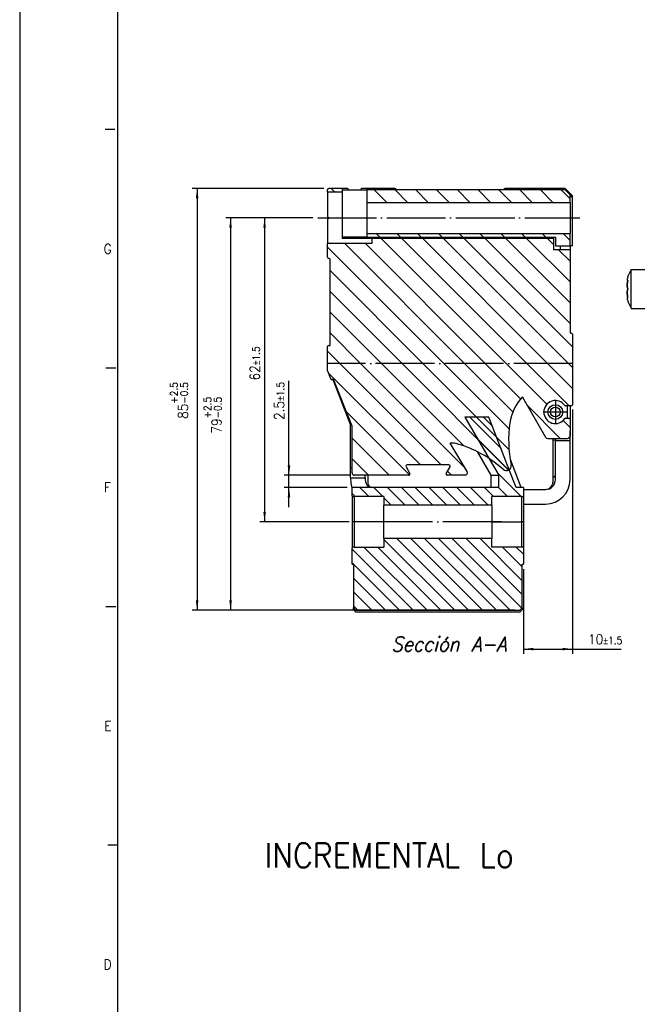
# Model space of a CAD drawing. Header units: inches. Extents: x -381 to 20845, y -418 to 176.
# Tile 2 of 38: x -381 to -255, y -252 to -51. Entities that reach past the tile are written whole.
import ezdxf

# ---------------------------------------------------------------- set-up
doc = ezdxf.new("R2010")
doc.units = ezdxf.units.IN
doc.linetypes.add('DOT_CENTER', pattern=[14, 12, -1, 0, -1])
doc.layers.add('1', color=7, linetype='Continuous')
doc.styles.add('CONVERTER_11', font='txt.shx', dxfattribs={"width": 0.9, "oblique": 15})
doc.styles.add('CONVERTER_12', font='txt.shx', dxfattribs={"width": 0.9})
doc.dimstyles.new('ME10_DIM_10', dxfattribs={"dimtxt": 2, "dimasz": 2, "dimexe": 1, "dimexo": 1, "dimgap": 1, "dimtad": 1, "dimdsep": 46, "dimtxsty": 'CONVERTER_12', "dimsah": 1, "dimcen": 0.09, "dimclrd": 2, "dimclre": 2, "dimclrt": 2, "dimadec": 0, "dimazin": 0, "dimtol": 1, "dimtp": 2.5, "dimtm": 0.5, "dimtfac": 0.75, "dimtdec": 1, "dimtix": 1, "dimtmove": 0, "dimatfit": 3, "dimfxl": 1, "dimtolj": 1, "dimtzin": 0, "dimarcsym": 0})
doc.dimstyles.new('ME10_DIM_11', dxfattribs={"dimtxt": 2, "dimasz": 2, "dimexe": 1, "dimexo": 1, "dimgap": 1, "dimtad": 1, "dimdsep": 46, "dimtxsty": 'CONVERTER_12', "dimsah": 1, "dimcen": 0.09, "dimclrd": 2, "dimclre": 2, "dimclrt": 2, "dimadec": 0, "dimazin": 0, "dimtol": 1, "dimtp": 2.5, "dimtm": 0.5, "dimtfac": 0.75, "dimtdec": 1, "dimtix": 1, "dimtmove": 0, "dimatfit": 3, "dimfxl": 1, "dimtolj": 1, "dimtzin": 0, "dimarcsym": 0})
doc.dimstyles.new('ME10_DIM_12', dxfattribs={"dimtxt": 2, "dimasz": 2, "dimexe": 1, "dimexo": 1, "dimgap": 1, "dimtad": 1, "dimdsep": 46, "dimtxsty": 'CONVERTER_12', "dimsah": 1, "dimcen": 0.09, "dimclrd": 2, "dimclre": 2, "dimclrt": 2, "dimadec": 0, "dimazin": 0, "dimtol": 1, "dimtp": 1.5, "dimtm": 1.5, "dimtfac": 0.75, "dimtdec": 1, "dimtix": 1, "dimtmove": 0, "dimatfit": 3, "dimfxl": 1, "dimtolj": 1, "dimtzin": 0, "dimarcsym": 0})
doc.dimstyles.new('ME10_DIM_13', dxfattribs={"dimtxt": 2, "dimasz": 2, "dimexe": 1, "dimexo": 1, "dimgap": 1, "dimtad": 1, "dimdsep": 46, "dimtxsty": 'CONVERTER_12', "dimsah": 1, "dimcen": 0.09, "dimclrd": 2, "dimclre": 2, "dimclrt": 2, "dimadec": 0, "dimazin": 0, "dimtol": 1, "dimtp": 1.5, "dimtm": 1.5, "dimtfac": 0.75, "dimtdec": 1, "dimtix": 1, "dimtmove": 0, "dimatfit": 3, "dimfxl": 1, "dimtolj": 1, "dimtzin": 0, "dimarcsym": 0})
doc.dimstyles.new('ME10_DIM_14', dxfattribs={"dimtxt": 2, "dimasz": 2, "dimexe": 1, "dimexo": 1, "dimgap": 1, "dimtad": 1, "dimdsep": 46, "dimtxsty": 'CONVERTER_12', "dimsah": 1, "dimcen": 0.09, "dimclrd": 2, "dimclre": 2, "dimclrt": 2, "dimadec": 0, "dimazin": 0, "dimtol": 1, "dimtp": 1.5, "dimtm": 1.5, "dimtfac": 0.75, "dimtdec": 1, "dimtix": 1, "dimtmove": 0, "dimatfit": 3, "dimfxl": 1, "dimtolj": 1, "dimtzin": 0, "dimarcsym": 0})
pattern_1 = [(-45, (0, 0), (1.414213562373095, 1.414213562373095), [])]
pattern_2 = [(-45, (0, 0), (2.121320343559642, 2.121320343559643), [])]

# ---------------------------------------------------------------- blocks, each defined once
blk = doc.blocks.new('CABEZA__1', base_point=(-313.2514708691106, -171.973849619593))
at = {"linetype": 'Continuous'}
h = blk.add_hatch(dxfattribs=at)
h.set_pattern_fill('_USER', color=254, scale=2, angle=-45, pattern_type=0)
h.set_pattern_definition(pattern_1)
edge = h.paths.add_edge_path()
edge.add_line((-306.7514708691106, -148.3738496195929), (-312.8514708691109, -148.3738496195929))
edge.add_arc((-312.8514708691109, -147.773849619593), 0.5999999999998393, 228.189685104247, 270, ccw=False)
edge.add_line((-313.2514708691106, -148.221063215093), (-313.2514708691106, -146.5261436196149))
edge.add_line((-313.2514708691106, -146.5261436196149), (-283.2791688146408, -146.5261436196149))
edge.add_line((-283.2791688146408, -146.5261436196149), (-283.2791688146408, -144.0161436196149))
edge.add_line((-283.2791688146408, -144.0161436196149), (-285.2475954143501, -140.6797733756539))
edge.add_line((-285.2475954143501, -140.6797733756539), (-286.7634611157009, -138.110467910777))
edge.add_line((-286.7634611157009, -138.110467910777), (-290.24613722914, -132.2038496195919))
edge.add_line((-290.24613722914, -132.2038496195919), (-285.3160055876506, -132.2038496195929))
edge.add_line((-285.3160055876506, -132.2038496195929), (-282.5430173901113, -139.364923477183))
edge.add_line((-282.5430173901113, -139.364923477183), (-281.176970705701, -142.893075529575))
edge.add_line((-281.176970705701, -142.893075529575), (-281.1566648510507, -142.945520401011))
edge.add_line((-281.1566648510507, -142.945520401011), (-279.7703920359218, -146.5261436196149))
edge.add_line((-279.7703920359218, -146.5261436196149), (-278.2514708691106, -146.5261436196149))
edge.add_line((-278.2514708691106, -146.5261436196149), (-278.2514708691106, -148.221063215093))
edge.add_arc((-278.6514708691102, -147.773849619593), 0.599999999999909, 270, 311.8103148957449, ccw=False)
edge.add_line((-278.6514708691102, -148.3738496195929), (-284.7514708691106, -148.3738496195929))
edge.add_line((-284.7514708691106, -148.3738496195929), (-284.7514708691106, -150.1238496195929))
edge.add_line((-284.7514708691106, -150.1238496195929), (-306.7514708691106, -150.1238496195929))
edge.add_line((-306.7514708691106, -150.1238496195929), (-306.7514708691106, -148.3738496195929))
h = blk.add_hatch(dxfattribs=at)
h.set_pattern_fill('_USER', color=254, scale=2, angle=-45, pattern_type=0)
h.set_pattern_definition(pattern_1)
edge = h.paths.add_edge_path()
edge.add_line((-278.5014708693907, -171.0738496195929), (-278.5014708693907, -162.1738496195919))
edge.add_line((-278.5014708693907, -162.1738496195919), (-278.2514708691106, -162.1738496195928))
edge.add_line((-278.2514708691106, -162.1738496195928), (-278.2514708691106, -158.826636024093))
edge.add_arc((-278.6514708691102, -159.273849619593), 0.5999999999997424, 48.18968510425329, 90)
edge.add_line((-278.6514708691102, -158.6738496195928), (-284.7514708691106, -158.6738496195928))
edge.add_line((-284.7514708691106, -158.6738496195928), (-284.7514708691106, -156.9238496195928))
edge.add_line((-284.7514708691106, -156.9238496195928), (-306.7514708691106, -156.9238496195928))
edge.add_line((-306.7514708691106, -156.9238496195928), (-306.7514708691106, -158.6738496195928))
edge.add_line((-306.7514708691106, -158.6738496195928), (-312.8514708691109, -158.6738496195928))
edge.add_arc((-312.8514708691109, -159.273849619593), 0.6000000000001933, 90, 131.8103148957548)
edge.add_line((-313.2514708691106, -158.826636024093), (-313.2514708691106, -162.1738496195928))
edge.add_line((-313.2514708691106, -162.1738496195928), (-313.0014708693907, -162.1738496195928))
edge.add_line((-313.0014708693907, -162.1738496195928), (-313.0014708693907, -171.0738496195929))
edge.add_line((-313.0014708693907, -171.0738496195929), (-312.5014708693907, -171.5738496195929))
edge.add_line((-312.5014708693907, -171.5738496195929), (-279.0014708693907, -171.5738496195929))
edge.add_line((-279.0014708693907, -171.5738496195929), (-278.5014708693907, -171.0738496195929))
at = {"color": 7, "linetype": 'Continuous'}
for p, q in [((-285.3160055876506, -132.2038496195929), (-290.24613722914, -132.2038496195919)), ((-290.24613722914, -132.2038496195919), (-286.7634611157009, -138.110467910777)), ((-282.5430173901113, -139.364923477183), (-285.3160055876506, -132.2038496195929)), ((-286.7634611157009, -138.110467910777), (-285.2475954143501, -140.6797733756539)), ((-284.8544340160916, -144.0161380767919), (-287.5955372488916, -139.313679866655)), ((-281.176970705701, -142.893075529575), (-282.5430173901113, -139.364923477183)), ((-285.2475954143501, -140.6797733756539), (-283.2791688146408, -144.0161436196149)), ((-278.7505826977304, -146.5261478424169), (-280.9384629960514, -140.8453383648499)), ((-284.8544340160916, -146.5261478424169), (-284.8544340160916, -144.0161380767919)), ((-284.8544340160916, -144.0161380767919), (-283.2791688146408, -144.0161436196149)), ((-283.2791688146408, -146.5261436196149), (-283.2791688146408, -144.0161436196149)), ((-281.1566648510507, -142.945520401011), (-281.176970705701, -142.893075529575)), ((-279.7703920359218, -146.5261436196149), (-281.1566648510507, -142.945520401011)), ((-313.2514708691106, -148.221063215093), (-313.2514708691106, -146.5261436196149)), ((-283.2791688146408, -146.5261436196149), (-313.2514708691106, -146.5261436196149)), ((-278.2514708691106, -146.5261436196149), (-279.7703920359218, -146.5261436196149)), ((-278.2514708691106, -146.5261436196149), (-278.2514708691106, -148.221063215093)), ((-313.2514708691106, -148.221063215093), (-313.2514708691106, -153.523849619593)), ((-306.7514708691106, -148.3738496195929), (-312.8514708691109, -148.3738496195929)), ((-312.8514708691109, -148.3738496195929), (-312.8514708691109, -153.523849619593)), ((-306.7514708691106, -148.3738496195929), (-306.7514708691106, -150.1238496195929)), ((-278.6514708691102, -148.3738496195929), (-284.7514708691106, -148.3738496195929)), ((-284.7514708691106, -150.1238496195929), (-284.7514708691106, -148.3738496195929)), ((-278.6514708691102, -148.3738496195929), (-278.6514708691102, -153.523849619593)), ((-278.2514708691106, -148.221063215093), (-278.2514708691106, -153.523849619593)), ((-306.7514708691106, -152.1738496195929), (-306.7514708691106, -150.1238496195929)), ((-284.7514708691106, -150.1238496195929), (-306.7514708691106, -150.1238496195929)), ((-284.7514708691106, -150.1238496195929), (-284.7514708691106, -156.9238496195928)), ((-306.7514708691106, -156.9238496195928), (-306.7514708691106, -152.1738496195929)), ((-312.8514708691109, -153.523849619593), (-313.2514708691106, -153.523849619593)), ((-313.2514708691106, -153.523849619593), (-313.2514708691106, -158.826636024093)), ((-306.7514708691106, -153.523849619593), (-312.8514708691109, -153.523849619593)), ((-312.8514708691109, -153.523849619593), (-312.8514708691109, -158.6738496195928)), ((-284.7514708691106, -153.523849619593), (-278.6514708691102, -153.523849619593)), ((-278.6514708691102, -153.523849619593), (-278.6514708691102, -158.6738496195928)), ((-278.2514708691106, -153.523849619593), (-278.6514708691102, -153.523849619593)), ((-278.2514708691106, -153.523849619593), (-278.2514708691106, -158.826636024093)), ((-312.8514708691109, -158.6738496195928), (-306.7514708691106, -158.6738496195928)), ((-306.7514708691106, -156.9238496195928), (-306.7514708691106, -158.6738496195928)), ((-284.7514708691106, -156.9238496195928), (-306.7514708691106, -156.9238496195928)), ((-284.7514708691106, -158.6738496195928), (-284.7514708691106, -156.9238496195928)), ((-278.6514708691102, -158.6738496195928), (-284.7514708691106, -158.6738496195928)), ((-313.2514708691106, -162.1738496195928), (-313.2514708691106, -158.826636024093)), ((-278.2514708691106, -158.826636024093), (-278.2514708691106, -162.1738496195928)), ((-313.2514708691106, -162.1738496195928), (-313.0014708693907, -162.1738496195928)), ((-313.0014708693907, -162.1738496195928), (-313.0014708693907, -171.0738496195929)), ((-278.5014708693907, -162.1738496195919), (-278.2514708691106, -162.1738496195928)), ((-278.5014708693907, -171.0738496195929), (-278.5014708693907, -162.1738496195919)), ((-313.0014708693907, -171.473849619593), (-313.0014708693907, -171.0738496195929)), ((-312.5014708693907, -171.5738496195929), (-313.0014708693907, -171.0738496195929)), ((-312.5014708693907, -171.973849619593), (-313.0014708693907, -171.473849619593)), ((-312.5014708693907, -171.5738496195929), (-279.0014708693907, -171.5738496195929)), ((-279.0014708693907, -171.973849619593), (-312.5014708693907, -171.973849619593)), ((-278.5014708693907, -171.0738496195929), (-279.0014708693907, -171.5738496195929)), ((-279.0014708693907, -171.973849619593), (-278.5014708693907, -171.473849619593)), ((-278.5014708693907, -171.0738496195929), (-278.5014708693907, -171.473849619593))]:
    blk.add_line(p, q, dxfattribs=at)
for centre, radius, start, end in [((-312.8514708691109, -147.773849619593), 0.5999999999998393, 228.189685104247, 270), ((-278.6514708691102, -147.773849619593), 0.599999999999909, 270, 311.8103148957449), ((-312.8514708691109, -159.273849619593), 0.6000000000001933, 90, 131.8103148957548), ((-278.6514708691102, -159.273849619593), 0.5999999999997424, 48.18968510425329, 90)]:
    blk.add_arc(centre, radius, start, end, dxfattribs=at)
at = {"layer": '1', "color": 2, "linetype": 'DOT_CENTER'}
blk.add_line((-282.751470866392, -153.5238496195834), (-308.7514708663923, -153.5238496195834), dxfattribs=at)
blk = doc.blocks.new('Modulo_izq__L-KT___2', base_point=(-318.2514708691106, -149.927745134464))
at = {"linetype": 'Continuous'}
h = blk.add_hatch(dxfattribs=at)
h.set_pattern_fill('_USER', color=254, scale=3, angle=-45, pattern_type=0)
h.set_pattern_definition(pattern_2)
edge = h.paths.add_edge_path()
edge.add_line((-318.2514699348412, -85.7761441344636), (-318.2514699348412, -86.2761441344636))
edge.add_line((-318.2514699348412, -86.2761441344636), (-315.2514699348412, -86.2761441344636))
edge.add_line((-315.2514699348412, -86.2761441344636), (-315.2514699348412, -85.5261441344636))
edge.add_line((-315.2514699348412, -85.5261441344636), (-318.0014699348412, -85.5261441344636))
edge.add_arc((-318.0014699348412, -85.7761441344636), 0.25, 90, 180)
h = blk.add_hatch(dxfattribs=at)
h.set_pattern_fill('_USER', color=254, scale=3, angle=-45, pattern_type=0)
h.set_pattern_definition(pattern_2)
h.paths.add_polyline_path([(-268.7514699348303, -86.82614413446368), (-269.7514699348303, -85.82614413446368), (-310.2514699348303, -85.82614413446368), (-310.2514699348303, -88.37614413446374), (-268.7514699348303, -88.37614413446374)])
h = blk.add_hatch(dxfattribs=at)
h.set_pattern_fill('_USER', color=254, scale=3, angle=-45, pattern_type=0)
h.set_pattern_definition(pattern_2)
edge = h.paths.add_edge_path()
edge.add_arc((-318.0014708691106, -117.7761436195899), 0.25, 90, 180, ccw=False)
edge.add_line((-318.0014708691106, -117.5261436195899), (-317.7514708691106, -117.5261436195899))
edge.add_line((-317.7514708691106, -117.5261436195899), (-317.7514708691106, -100.0261436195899))
edge.add_arc((-318.0014708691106, -100.0261436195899), 0.25, 0, 90)
edge.add_arc((-318.0014708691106, -99.5261436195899), 0.25, 180, 270, ccw=False)
edge.add_line((-318.2514708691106, -99.5261436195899), (-318.2514699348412, -96.7761441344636))
edge.add_line((-318.2514699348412, -96.7761441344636), (-309.2514699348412, -96.7761441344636))
edge.add_line((-309.2514699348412, -96.7761441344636), (-309.2514699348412, -95.72614413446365))
edge.add_line((-309.2514699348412, -95.72614413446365), (-272.1514699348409, -95.72614413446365))
edge.add_line((-272.1514699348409, -95.72614413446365), (-272.1514699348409, -98.02614413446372))
edge.add_line((-272.1514699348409, -98.02614413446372), (-268.7550348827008, -98.02614361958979))
edge.add_line((-268.7550348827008, -98.02614361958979), (-268.7550348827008, -114.7761441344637))
edge.add_arc((-268.5032586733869, -114.7743680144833), 0.2517824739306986, 180.4041783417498, 270.4070499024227)
edge.add_arc((-268.5014699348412, -115.2761441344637), 0.25, 0, 90, ccw=False)
edge.add_line((-268.2514699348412, -115.2761441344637), (-268.2514699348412, -121.2394946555))
edge.add_line((-268.2514699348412, -121.2394946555), (-318.2514708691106, -121.2394946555))
edge.add_line((-318.2514708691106, -121.2394946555), (-318.2514708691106, -117.7761436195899))
h = blk.add_hatch(dxfattribs=at)
h.set_pattern_fill('_USER', color=254, scale=3, angle=-45, pattern_type=0)
h.set_pattern_definition(pattern_2)
h.paths.add_polyline_path([(-268.7514699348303, -97.22614413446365), (-271.7514699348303, -97.22614413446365), (-271.7514699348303, -95.4261441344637), (-310.2514699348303, -95.4261441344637), (-310.2514699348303, -94.6761441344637), (-268.7514699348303, -94.6761441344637)])
h = blk.add_hatch(dxfattribs=at)
h.set_pattern_fill('_USER', color=254, scale=3, angle=-45, pattern_type=0)
h.set_pattern_definition(pattern_2)
edge = h.paths.add_edge_path()
edge.add_arc((-273.3205170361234, -136.0261442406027), 0.4999994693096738, 209.8943864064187, 269.9999789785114)
edge.add_line((-273.3205172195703, -136.5261437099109), (-269.2514699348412, -136.526144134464))
edge.add_arc((-269.253249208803, -136.0279297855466), 0.4982175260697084, 270.2046196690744, 360.205353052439)
edge.add_line((-268.7550348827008, -136.026144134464), (-268.7514699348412, -132.6299458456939))
edge.add_arc((-269.0014699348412, -132.6299458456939), 0.25, 0, 90)
edge.add_line((-269.0014699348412, -132.3799458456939), (-269.6574171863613, -132.3799458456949))
edge.add_arc((-269.6574171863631, -132.5799458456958), 0.2000000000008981, 89.9999999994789, 145.3454309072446)
edge.add_arc((-271.755034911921, -131.1299458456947), 2.350000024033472, 34.65456868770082, 325.3454313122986, ccw=False)
edge.add_arc((-269.6574171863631, -129.6799458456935), 0.2000000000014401, 214.6545690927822, 270.0000000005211)
edge.add_line((-269.6574171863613, -129.8799458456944), (-268.5014699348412, -129.8799458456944))
edge.add_arc((-268.5014699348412, -129.6299458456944), 0.25, 270, 360)
edge.add_line((-268.2514699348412, -129.6299458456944), (-268.2514699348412, -121.2394946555))
edge.add_line((-268.2514699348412, -121.2394946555), (-318.2514708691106, -121.2394946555))
edge.add_line((-318.2514708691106, -121.2394946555), (-318.2514708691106, -122.7296281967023))
edge.add_arc((-318.0014708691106, -122.7296281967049), 0.25, 179.999999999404, 201.306719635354)
edge.add_line((-318.2343830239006, -122.8204683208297), (-317.6303858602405, -124.3691042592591))
edge.add_arc((-317.3974807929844, -124.2782668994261), 0.2499923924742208, 201.3067196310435, 291.6884654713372)
edge.add_arc((-317.212701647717, -124.742868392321), 0.25000548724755, 21.604868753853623, 111.6884847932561, ccw=False)
edge.add_line((-316.9802602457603, -124.6508154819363), (-313.2690346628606, -134.0219839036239))
edge.add_arc((-313.5014708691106, -134.11403466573), 0.2499998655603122, 5.459132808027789e-07, 21.60484943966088, ccw=False)
edge.add_line((-313.2514710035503, -134.114034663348), (-313.2514709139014, -143.5261436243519))
edge.add_arc((-312.751470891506, -143.5261435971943), 0.5000000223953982, 180.0000031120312, 270.0000025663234)
edge.add_line((-312.7514708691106, -144.0261436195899), (-301.6844835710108, -144.0261436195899))
edge.add_arc((-301.684483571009, -143.7761436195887), 0.2500000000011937, 269.9999999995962, 389.9999999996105)
edge.add_line((-301.4679772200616, -143.6511436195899), (-302.2474000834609, -142.3011436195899))
edge.add_arc((-302.030893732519, -142.1761436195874), 0.2499999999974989, 90.00000000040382, 210.0000000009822, ccw=False)
edge.add_line((-302.0308937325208, -141.9261436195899), (-293.4720480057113, -141.9261436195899))
edge.add_arc((-293.4720480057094, -142.1761436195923), 0.2500000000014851, -29.999999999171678, 90.00000000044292, ccw=False)
edge.add_line((-293.2555416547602, -142.3011436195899), (-294.0349645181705, -143.6511436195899))
edge.add_arc((-293.8184581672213, -143.7761436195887), 0.2500000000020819, 150.0000000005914, 270)
edge.add_line((-293.8184581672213, -144.0261436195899), (-290.18974021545, -144.0261436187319))
edge.add_arc((-290.1897402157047, -143.5261436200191), 0.4999999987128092, 270.0000000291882, 391.016112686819)
edge.add_line((-289.761229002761, -143.2685040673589), (-293.2423778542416, -137.4785882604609))
edge.add_arc((-292.8186940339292, -140.4485195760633), 2.999999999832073, 74.41378556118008, 98.1189080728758, ccw=False)
edge.add_arc((-298.4611435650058, -160.6762916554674), 24.00000000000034, 63.162494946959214, 74.41378554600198, ccw=False)
edge.add_arc((-298.4611435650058, -160.6762916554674), 24.00000000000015, 48.068293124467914, 63.1624949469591, ccw=False)
edge.add_arc((-281.7550348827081, -142.0777451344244), 1.000000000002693, 228.0682931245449, 371.9317068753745)
edge.add_arc((-257.2951667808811, -136.9091038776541), 23.99999999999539, 171.5012243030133, 191.9317068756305, ccw=False)
edge.add_arc((-271.1414330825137, -134.8400679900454), 9.99999999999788, 137.1190173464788, 171.5012243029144, ccw=False)
edge.add_arc((-278.2211746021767, -128.0033155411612), 0.2499997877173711, 187.3483929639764, 209.894407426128)
edge.add_line((-278.4379107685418, -128.1279162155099), (-273.7539893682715, -136.2753453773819))
at = {"color": 7, "linetype": 'Continuous'}
for p, q in [((-318.2514699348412, -86.2761441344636), (-318.2514699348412, -85.7761441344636)), ((-315.2514699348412, -86.2761441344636), (-318.2514699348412, -86.2761441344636)), ((-318.2514699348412, -86.2761441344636), (-318.2514699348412, -91.22614413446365)), ((-315.2514699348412, -85.5261441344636), (-318.0014699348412, -85.5261441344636)), ((-315.2514699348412, -85.5261441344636), (-315.2514699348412, -86.2761441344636)), ((-314.2514699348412, -85.5261441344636), (-315.2514699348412, -85.5261441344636)), ((-315.2514699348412, -85.82614413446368), (-310.2514699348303, -85.82614413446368)), ((-315.2514699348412, -86.2761441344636), (-315.2514699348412, -95.72614413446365)), ((-314.2086925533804, -85.52983093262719), (-314.2514699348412, -85.5261441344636)), ((-314.1735706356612, -85.53858947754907), (-314.2086925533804, -85.52983093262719)), ((-314.1277217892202, -85.55891799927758), (-314.1735706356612, -85.53858947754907)), ((-314.0968608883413, -85.57968521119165), (-314.1277217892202, -85.55891799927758)), ((-314.0381717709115, -85.64574050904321), (-314.0968608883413, -85.57968521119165)), ((-314.0167865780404, -85.68998718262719), (-314.0381717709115, -85.64574050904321)), ((-314.011617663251, -85.70564270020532), (-314.0167865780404, -85.68998718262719)), ((-314.0040950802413, -85.73999786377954), (-314.011617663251, -85.70564270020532)), ((-314.0014699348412, -85.7761441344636), (-314.0040950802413, -85.73999786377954)), ((-314.0014699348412, -85.82614328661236), (-314.0014699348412, -85.7761441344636)), ((-311.4904041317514, -85.70259094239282), (-311.5014699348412, -85.77614413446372)), ((-311.5014699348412, -85.82614328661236), (-311.5014699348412, -85.77614413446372)), ((-311.4824352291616, -85.68045806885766), (-311.4904041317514, -85.70259094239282)), ((-311.4584636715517, -85.63594818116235), (-311.4824352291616, -85.68045806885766)), ((-311.38907814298, -85.56742477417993), (-311.4584636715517, -85.63594818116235)), ((-311.3470325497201, -85.54512786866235), (-311.38907814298, -85.56742477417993)), ((-311.323122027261, -85.5366325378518), (-311.3470325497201, -85.54512786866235)), ((-311.2514699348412, -85.52614413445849), (-311.323122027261, -85.5366325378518)), ((-310.2514699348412, -85.52614413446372), (-311.2514699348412, -85.52614413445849)), ((-310.2514699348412, -85.52614413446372), (-310.2514699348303, -85.82614413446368)), ((-304.5014699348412, -85.52614413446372), (-310.2514699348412, -85.52614413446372)), ((-310.2514699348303, -85.82614413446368), (-310.2514699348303, -88.37614413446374)), ((-269.7514699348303, -85.82614413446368), (-310.2514699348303, -85.82614413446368)), ((-304.2415242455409, -85.82614231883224), (-304.2514699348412, -85.77614413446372)), ((-282.2514699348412, -85.7761441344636), (-282.2614152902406, -85.8261423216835)), ((-270.2225377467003, -85.52614413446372), (-282.0014699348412, -85.52614413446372)), ((-269.7514699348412, -85.52614413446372), (-270.2225377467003, -85.52614413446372)), ((-270.2225377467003, -85.82614339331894), (-270.2225377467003, -85.52614413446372)), ((-268.2514699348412, -87.02614413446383), (-269.7514699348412, -85.52614413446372)), ((-269.7514699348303, -85.82614413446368), (-268.7514699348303, -86.82614413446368)), ((-310.2514699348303, -88.37614413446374), (-310.2514699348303, -91.52614413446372)), ((-310.2514699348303, -88.37614413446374), (-268.7514699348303, -88.37614413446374)), ((-268.2514699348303, -87.32614413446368), (-268.7514699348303, -86.82614413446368)), ((-268.7514699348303, -88.37614413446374), (-268.7514699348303, -86.82614413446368)), ((-268.7514699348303, -88.37614413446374), (-268.7514699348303, -91.52614413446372)), ((-268.2514699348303, -87.32614413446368), (-268.2514699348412, -87.02614413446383)), ((-268.2514699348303, -97.22614413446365), (-268.2514699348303, -87.32614413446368)), ((-318.2514699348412, -91.22614413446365), (-317.9514706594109, -91.52614340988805)), ((-317.9514706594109, -91.52614340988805), (-318.2514699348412, -91.82614268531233)), ((-318.2514699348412, -91.82614268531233), (-318.2514699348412, -96.7761441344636)), ((-310.2514699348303, -91.52614413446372), (-310.2514699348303, -94.6761441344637)), ((-268.7514699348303, -91.52614413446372), (-268.7514699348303, -94.6761441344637)), ((-310.2514699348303, -95.4261441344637), (-315.2514699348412, -95.4261441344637)), ((-309.2514699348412, -95.72614413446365), (-315.2514699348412, -95.72614413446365)), ((-312.7514699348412, -95.72614413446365), (-312.7514699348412, -95.42614494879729)), ((-310.2514699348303, -94.6761441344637), (-310.2514699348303, -95.4261441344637)), ((-310.2514699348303, -94.6761441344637), (-268.7514699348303, -94.6761441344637)), ((-310.2514699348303, -95.4261441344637), (-271.7514699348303, -95.4261441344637)), ((-309.2514699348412, -95.72614413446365), (-309.2514699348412, -96.7761441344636)), ((-272.1514699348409, -95.72614413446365), (-309.2514699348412, -95.72614413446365)), ((-277.1514699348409, -95.72614413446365), (-277.1514699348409, -95.42614488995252)), ((-272.1514699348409, -95.72614413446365), (-272.1514699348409, -95.42614504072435)), ((-272.1514699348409, -95.72614413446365), (-272.1514699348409, -98.02614413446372)), ((-271.7514699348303, -95.4261441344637), (-271.7514699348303, -97.22614413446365)), ((-268.7514699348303, -97.22614413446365), (-268.7514699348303, -94.6761441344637)), ((-318.2514708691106, -99.5261436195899), (-318.2514699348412, -96.7761441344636)), ((-309.2514699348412, -96.7761441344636), (-318.2514699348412, -96.7761441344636)), ((-268.7550348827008, -98.02614361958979), (-272.1514699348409, -98.02614413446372)), ((-271.7514699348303, -97.22614413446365), (-268.7514699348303, -97.22614413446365)), ((-270.6870038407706, -98.02614413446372), (-270.6870038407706, -97.2261448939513)), ((-268.7514699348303, -97.22614413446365), (-268.7550348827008, -98.02614361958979)), ((-268.7550348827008, -98.02614361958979), (-268.7550348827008, -114.7761441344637)), ((-268.2514699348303, -97.22614413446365), (-268.7514699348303, -97.22614413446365)), ((-317.7514708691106, -117.5261436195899), (-317.7550348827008, -99.98616278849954)), ((-317.7514708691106, -117.5261436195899), (-317.7514708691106, -100.0261436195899)), ((-268.2514699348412, -115.2761441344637), (-268.2514699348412, -121.2394946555)), ((-318.2514708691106, -121.2394946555), (-318.2514708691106, -117.7761436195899)), ((-318.0014708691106, -117.5261436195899), (-317.7514708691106, -117.5261436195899)), ((-318.2514708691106, -122.7296281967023), (-318.2514708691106, -121.2394946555)), ((-268.2514699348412, -121.2394946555), (-268.2514699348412, -129.6299458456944)), ((-317.6303858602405, -124.3691042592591), (-318.2343830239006, -122.8204683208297)), ((-317.1846137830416, -124.4945422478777), (-313.5550348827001, -133.827745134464)), ((-313.2690346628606, -134.0219839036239), (-316.9802602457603, -124.6508154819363)), ((-278.4379107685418, -128.1279162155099), (-273.7539893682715, -136.2753453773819)), ((-268.5014699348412, -129.8799458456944), (-269.6574171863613, -129.8799458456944)), ((-269.2550358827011, -132.3799458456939), (-269.2550358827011, -129.8799458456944)), ((-268.7550348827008, -129.8799479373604), (-268.7550348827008, -132.589950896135)), ((-269.6574171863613, -132.3799458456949), (-269.0014699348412, -132.3799458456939)), ((-313.5550348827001, -142.5277451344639), (-313.5550348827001, -133.827745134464)), ((-313.2514709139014, -143.5261436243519), (-313.2514710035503, -134.114034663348)), ((-268.7514699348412, -132.6299458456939), (-268.7550348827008, -136.026144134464)), ((-273.3205172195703, -136.5261437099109), (-269.2514699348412, -136.526144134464)), ((-272.2550348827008, -136.5261437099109), (-272.2550348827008, -145.4277448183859)), ((-271.7550348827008, -136.5261437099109), (-271.7550348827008, -137.0277451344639)), ((-268.75398693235, -135.0277451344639), (-268.7250348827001, -135.0277451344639)), ((-268.7250348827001, -137.0077451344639), (-268.7250348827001, -135.0277451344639)), ((-289.761229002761, -143.2685040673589), (-293.2423778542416, -137.4785882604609)), ((-272.2550351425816, -136.8366101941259), (-271.7550348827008, -136.880354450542)), ((-268.7550348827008, -137.0277451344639), (-271.7550348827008, -137.0277451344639)), ((-271.7550348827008, -144.927745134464), (-271.7550348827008, -137.0277451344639)), ((-268.765034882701, -137.0077451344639), (-268.7550348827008, -137.0277451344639)), ((-268.765034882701, -137.0077451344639), (-268.7250348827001, -137.0077451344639)), ((-268.7550348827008, -144.927745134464), (-268.7550348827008, -137.0277451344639)), ((-313.5550348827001, -144.5277451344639), (-313.5550348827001, -142.5277451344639)), ((-313.251470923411, -142.5277451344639), (-313.5550348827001, -142.5277451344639)), ((-302.2474000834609, -142.3011436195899), (-301.4679772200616, -143.6511436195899)), ((-293.4720480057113, -141.9261436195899), (-302.0308937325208, -141.9261436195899)), ((-294.0349645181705, -143.6511436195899), (-293.2555416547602, -142.3011436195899)), ((-313.5550348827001, -144.5277451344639), (-313.5550348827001, -144.927745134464)), ((-313.5550348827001, -144.5277451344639), (-310.5550348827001, -144.5277451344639)), ((-301.6844835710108, -144.0261436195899), (-312.7514708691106, -144.0261436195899)), ((-310.5550348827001, -144.5277451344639), (-310.5550348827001, -144.0261436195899)), ((-310.5550348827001, -144.5277451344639), (-310.5550348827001, -144.927745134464)), ((-310.0553738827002, -144.0261436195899), (-310.0553738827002, -145.4277448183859)), ((-290.18974021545, -144.0261436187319), (-293.8184581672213, -144.0261436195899)), ((-313.3613452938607, -146.3059329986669), (-313.2514839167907, -146.6077729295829)), ((-309.8932971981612, -146.4140357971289), (-309.7389877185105, -146.5261478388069)), ((-309.5595479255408, -146.5261478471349), (-309.6160335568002, -146.4884052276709)), ((-278.2514680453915, -146.927745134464), (-273.7550348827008, -146.927745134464)), ((-278.2514680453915, -149.927745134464), (-273.7550348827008, -149.927745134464))]:
    blk.add_line(p, q, dxfattribs=at)
at = {"color": 2, "linetype": 'DOT_CENTER'}
blk.add_line((-268.2514699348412, -121.2394946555), (-318.2514708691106, -121.2394946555), dxfattribs=at)
blk.add_line((-268.2514699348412, -121.2394946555), (-318.2514708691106, -121.2394946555), dxfattribs=at)
at = {"color": 7, "linetype": 'Continuous'}
for radius in [1.5, 1]:
    blk.add_circle((-271.7550348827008, -131.130354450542), radius, dxfattribs=at)
for centre, radius, start, end in [((-318.0014699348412, -85.7761441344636), 0.25, 90, 180), ((-304.5014699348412, -85.77614413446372), 0.25, 0, 90), ((-282.0014699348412, -85.7761441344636), 0.2499999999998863, 90, 180), ((-318.0014708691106, -99.5261436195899), 0.25, 180, 270), ((-318.0014708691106, -100.0261436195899), 0.25, 0, 90), ((-268.5032586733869, -114.7743680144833), 0.2517824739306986, 180.4041783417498, 270.4070499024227), ((-268.5014699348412, -115.2761441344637), 0.25, 0, 90), ((-318.0014708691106, -117.7761436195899), 0.25, 90, 180), ((-318.0014708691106, -122.7296281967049), 0.25, 179.999999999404, 201.306719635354), ((-317.3974807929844, -124.2782668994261), 0.2499923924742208, 201.3067196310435, 291.6884654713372), ((-317.212701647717, -124.742868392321), 0.25000548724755, 21.60486875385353, 111.6884847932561), ((-271.1414330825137, -134.8400679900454), 9.99999999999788, 137.1190173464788, 171.5012243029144), ((-278.2211746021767, -128.0033155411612), 0.2499997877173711, 187.3483929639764, 209.894407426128), ((-271.755034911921, -131.1299458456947), 2.350000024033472, 34.65456868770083, 325.3454313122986), ((-269.6574171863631, -129.6799458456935), 0.2000000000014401, 214.6545690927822, 270.0000000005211), ((-268.5014699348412, -129.6299458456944), 0.25, 270, 0), ((-269.6574171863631, -132.5799458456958), 0.2000000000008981, 89.9999999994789, 145.3454309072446), ((-269.0014699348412, -132.6299458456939), 0.25, 0, 90), ((-313.5014708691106, -134.11403466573), 0.2499998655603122, 5.4591335e-07, 21.60484943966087), ((-257.2951667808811, -136.9091038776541), 23.99999999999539, 171.5012243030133, 191.9317068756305), ((-273.3205170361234, -136.0261442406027), 0.4999994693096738, 209.8943864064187, 269.9999789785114), ((-269.253249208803, -136.0279297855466), 0.4982175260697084, 270.2046196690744, 0.20535305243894), ((-292.8186940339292, -140.4485195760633), 2.999999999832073, 74.41378556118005, 98.1189080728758), ((-298.4611435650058, -160.6762916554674), 24.00000000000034, 63.16249494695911, 74.41378554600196), ((-298.4611435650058, -160.6762916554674), 24.00000000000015, 48.06829312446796, 63.16249494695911), ((-302.030893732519, -142.1761436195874), 0.2499999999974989, 90.00000000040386, 210.0000000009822), ((-293.4720480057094, -142.1761436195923), 0.2500000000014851, 330.0000000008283, 90.00000000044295), ((-281.7550348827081, -142.0777451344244), 1.000000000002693, 228.0682931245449, 11.93170687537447), ((-312.751470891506, -143.5261435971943), 0.5000000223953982, 180.0000031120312, 270.0000025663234), ((-301.684483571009, -143.7761436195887), 0.2500000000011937, 269.9999999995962, 29.99999999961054), ((-293.8184581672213, -143.7761436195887), 0.2500000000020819, 150.0000000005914, 270), ((-290.1897402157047, -143.5261436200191), 0.4999999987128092, 270.0000000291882, 31.01611268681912), ((-272.2550348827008, -143.927745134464), 0.5, 270, 0), ((-308.5550338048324, -144.9277528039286), 5.000001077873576, 179.9999121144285, 195.9999179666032), ((-308.5550341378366, -144.9277468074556), 2.000000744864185, 179.9999520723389, 227.9999479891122), ((-308.5553739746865, -145.4277445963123), 1.499999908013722, 180.000008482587, 225.0000283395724), ((-273.7550348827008, -144.927745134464), 2, 270, 0), ((-273.7550348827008, -144.927745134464), 5, 270, 0), ((-273.75503504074, -145.4277449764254), 1.500000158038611, 270.0000060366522, 6.03666406e-06)]:
    blk.add_arc(centre, radius, start, end, dxfattribs=at)
at = {"layer": '1', "color": 2, "linetype": 'DOT_CENTER'}
for p, q in [((-320.2514699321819, -91.52614413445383), (-266.751469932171, -91.52614413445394)), ((-320.2514699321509, -91.52614413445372), (-266.75146993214, -91.52614413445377)), ((-271.7550348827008, -128.630354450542), (-271.7550348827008, -133.630354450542)), ((-269.2550348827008, -131.130354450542), (-274.2550348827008, -131.130354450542))]:
    blk.add_line(p, q, dxfattribs=at)
blk = doc.blocks.new('L-198__3', base_point=(-318.2514708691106, -171.973849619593))
for name, p in [('Modulo_izq__L-KT___2', (-318.2514708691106, -149.927745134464)), ('CABEZA__1', (-313.2514708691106, -171.973849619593))]:
    blk.add_blockref(name, p)
blk = doc.blocks.new('*D102')
at = {"layer": '1', "color": 2, "linetype": 'Continuous'}
for p, q in [((-319.001469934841, -85.52614413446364), (-345.8988666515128, -85.52614413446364)), ((-344.8988666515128, -85.52614413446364), (-344.8988666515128, -171.5738496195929)), ((-313.5014708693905, -171.5738496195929), (-345.8988666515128, -171.5738496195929))]:
    blk.add_line(p, q, dxfattribs=at)
at = {"layer": '1', "color": 2}
for points in [[(-344.635561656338, -87.52614413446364), (-345.1621716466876, -87.52614413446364), (-344.8988666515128, -85.52614413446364)], [(-345.1621716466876, -169.5738496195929), (-344.635561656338, -169.5738496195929), (-344.8988666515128, -171.5738496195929)]]:
    blk.add_solid(points, dxfattribs=at)
at = {"layer": '1', "color": 2, "insert": (-346.7738666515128, -132.5187468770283), "char_height": 2, "attachment_point": 7, "rotation": 90, "line_spacing_factor": 0.60024009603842, "style": 'CONVERTER_12'}
blk.add_mtext('\\C2;85\\C2;\\H1.5;\\S+2.5^ -0.5;', dxfattribs=at)
blk = doc.blocks.new('*D103')
at = {"layer": '1', "color": 2, "linetype": 'Continuous'}
for p, q in [((-321.2514699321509, -91.52614413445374), (-339.067491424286, -91.52614413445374)), ((-338.067491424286, -91.52614413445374), (-338.067491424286, -171.5738496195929)), ((-280.0014708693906, -171.5738496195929), (-339.067491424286, -171.5738496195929))]:
    blk.add_line(p, q, dxfattribs=at)
at = {"layer": '1', "color": 2}
for points in [[(-337.8041864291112, -93.52614413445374), (-338.3307964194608, -93.52614413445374), (-338.067491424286, -91.52614413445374)], [(-338.3307964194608, -169.5738496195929), (-337.8041864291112, -169.5738496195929), (-338.067491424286, -171.5738496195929)]]:
    blk.add_solid(points, dxfattribs=at)
at = {"layer": '1', "color": 2, "insert": (-339.942491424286, -135.5187468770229), "char_height": 2, "attachment_point": 7, "rotation": 90, "line_spacing_factor": 0.60024009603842, "style": 'CONVERTER_12'}
blk.add_mtext('\\C2;79\\C2;\\H1.5;\\S+2.5^ -0.5;', dxfattribs=at)
blk = doc.blocks.new('*D104')
at = {"layer": '1', "color": 2, "linetype": 'Continuous'}
for p, q in [((-321.2514699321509, -91.52614413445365), (-332.118494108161, -91.52614413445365)), ((-331.118494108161, -91.52614413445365), (-331.118494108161, -153.5238496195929)), ((-313.8514708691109, -153.5238496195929), (-332.118494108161, -153.5238496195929))]:
    blk.add_line(p, q, dxfattribs=at)
at = {"layer": '1', "color": 2}
for points in [[(-330.8551891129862, -93.52614413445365), (-331.3817991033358, -93.52614413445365), (-331.118494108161, -91.52614413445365)], [(-331.3817991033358, -151.5238496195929), (-330.8551891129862, -151.5238496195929), (-331.118494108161, -153.5238496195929)]]:
    blk.add_solid(points, dxfattribs=at)
at = {"layer": '1', "color": 2, "insert": (-332.118494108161, -124.6927109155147), "char_height": 2, "attachment_point": 7, "rotation": 90, "line_spacing_factor": 0.60024009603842, "style": 'CONVERTER_12'}
blk.add_mtext('\\C2;62\\C2;\\H1.5;{\\Fgdt;`}1.5', dxfattribs=at)
blk = doc.blocks.new('*D105')
at = {"layer": '1', "color": 2, "linetype": 'Continuous'}
for p, q in [((-326.1430064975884, -144.0261436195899), (-326.1430064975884, -124.762970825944)), ((-313.7514708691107, -144.0261436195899), (-327.1430064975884, -144.0261436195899)), ((-326.1430064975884, -146.5261436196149), (-326.1430064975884, -144.0261436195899)), ((-314.2514708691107, -146.5261436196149), (-327.1430064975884, -146.5261436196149)), ((-326.1430064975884, -150.5261436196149), (-326.1430064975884, -146.5261436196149))]:
    blk.add_line(p, q, dxfattribs=at)
at = {"layer": '1', "color": 2}
for points in [[(-326.4063114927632, -142.0261436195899), (-325.8797015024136, -142.0261436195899), (-326.1430064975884, -144.0261436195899)], [(-325.8797015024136, -148.5261436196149), (-326.4063114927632, -148.5261436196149), (-326.1430064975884, -146.5261436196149)]]:
    blk.add_solid(points, dxfattribs=at)
at = {"layer": '1', "color": 2, "insert": (-327.1430064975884, -132.750470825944), "char_height": 2, "attachment_point": 7, "rotation": 90, "line_spacing_factor": 0.60024009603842, "style": 'CONVERTER_12'}
blk.add_mtext('\\C2;2.5\\C2;\\H1.5;{\\Fgdt;`}1.5', dxfattribs=at)
blk = doc.blocks.new('*D106')
at = {"layer": '1', "color": 2, "linetype": 'Continuous'}
for p, q in [((-268.2514699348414, -130.6299458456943), (-268.2514699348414, -180.4993759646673)), ((-278.2514708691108, -163.1738496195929), (-278.2514708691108, -180.4993759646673)), ((-278.2514708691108, -179.4993759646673), (-268.2514699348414, -179.4993759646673)), ((-268.2514699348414, -179.4993759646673), (-258.325488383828, -179.4993759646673))]:
    blk.add_line(p, q, dxfattribs=at)
at = {"layer": '1', "color": 2}
for points in [[(-276.2514708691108, -179.2360709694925), (-276.2514708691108, -179.7626809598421), (-278.2514708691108, -179.4993759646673)], [(-270.2514699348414, -179.7626809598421), (-270.2514699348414, -179.2360709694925), (-268.2514699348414, -179.4993759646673)]]:
    blk.add_solid(points, dxfattribs=at)
at = {"layer": '1', "color": 2, "insert": (-265.062988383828, -178.4993759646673), "char_height": 2, "attachment_point": 7, "rotation": 0.00013888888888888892, "line_spacing_factor": 0.60024009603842, "style": 'CONVERTER_12'}
blk.add_mtext('\\C2;10\\C2;\\H1.5;{\\Fgdt;`}1.5', dxfattribs=at)
blk = doc.blocks.new('Modulo_izq__L-KT___13', base_point=(-257.0912712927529, -149.927745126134))
at = {"color": 7, "linetype": 'Continuous'}
for p, q in [((-256.8539666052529, -103.3331527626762), (-256.2646111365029, -102.088514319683)), ((-256.2646111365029, -102.0277461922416), (-253.4364861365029, -102.0277461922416)), ((-256.2646111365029, -109.9669761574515), (-256.2646111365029, -102.0277461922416)), ((-257.0810173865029, -104.0909423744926), (-257.0912712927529, -104.2123260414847)), ((-257.0912712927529, -104.2123260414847), (-257.0400017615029, -104.3265075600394)), ((-257.0578240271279, -103.9641704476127), (-257.0810173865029, -104.0909423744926)), ((-257.0400017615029, -103.88676070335), (-257.0578240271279, -103.9641704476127)), ((-257.0400017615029, -103.88676070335), (-257.0282830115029, -103.8403148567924)), ((-257.0282830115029, -103.8403148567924), (-257.0400017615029, -103.88676070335)), ((-257.0400017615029, -104.3265075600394), (-257.0282830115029, -104.3251037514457)), ((-256.952536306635, -104.3265082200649), (-257.0400017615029, -104.3265075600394)), ((-256.9356939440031, -103.5277451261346), (-257.0282830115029, -103.8403148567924)), ((-257.0282830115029, -104.3251037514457), (-256.9356939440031, -104.2599781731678)), ((-256.9356939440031, -104.2599781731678), (-257.0182732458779, -104.5861797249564)), ((-257.0182732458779, -104.5861797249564), (-256.952536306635, -104.3265082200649)), ((-256.9356939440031, -103.5277451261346), (-256.8539666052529, -103.3331527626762)), ((-257.0810173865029, -105.025224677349), (-257.0912712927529, -105.2757739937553)), ((-257.0912712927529, -105.2757739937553), (-257.0810173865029, -105.025224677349)), ((-257.0912712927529, -105.2757739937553), (-257.0900505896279, -105.3555431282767)), ((-257.0900505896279, -105.3555431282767), (-257.0912712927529, -105.2757739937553)), ((-257.0900505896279, -105.3555431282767), (-257.0810173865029, -105.5087203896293)), ((-257.0810173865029, -105.5087203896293), (-257.0900505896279, -105.3555431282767)), ((-257.0400017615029, -104.7011737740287), (-257.0810173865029, -105.025224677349)), ((-257.0810173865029, -105.025224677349), (-257.0400017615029, -104.7011737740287)), ((-257.0810173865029, -105.5087203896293), (-257.0400017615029, -105.7628154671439)), ((-257.0400017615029, -105.7628154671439), (-257.0810173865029, -105.5087203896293)), ((-257.0810173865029, -106.5467700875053), (-257.0400017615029, -106.2926750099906)), ((-257.0400017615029, -106.2926750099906), (-257.0810173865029, -106.5467700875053)), ((-257.0282830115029, -104.636890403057), (-257.0400017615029, -104.7011737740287)), ((-257.0400017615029, -104.7011737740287), (-257.0282830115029, -104.636890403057)), ((-257.0400017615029, -105.7628154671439), (-257.0282830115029, -105.8072795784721)), ((-257.0282830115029, -105.8072795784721), (-257.0400017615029, -105.7628154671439)), ((-257.0400017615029, -106.2926750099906), (-257.0282830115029, -106.2482108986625)), ((-257.0282830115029, -106.2482108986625), (-257.0400017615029, -106.2926750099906)), ((-257.0182732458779, -104.5861797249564), (-257.0282830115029, -104.636890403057)), ((-257.0282830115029, -104.636890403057), (-257.0182732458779, -104.5861797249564)), ((-257.0282830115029, -105.8072795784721), (-256.9356939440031, -106.0277451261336)), ((-256.9356939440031, -106.0277451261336), (-257.0282830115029, -105.8072795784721)), ((-257.0282830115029, -106.2482108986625), (-256.9356939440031, -106.0277451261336)), ((-256.9356939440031, -106.0277451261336), (-257.0282830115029, -106.2482108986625)), ((-257.0912712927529, -106.7797164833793), (-257.0900505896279, -106.6999473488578)), ((-257.0900505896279, -106.6999473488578), (-257.0912712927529, -106.7797164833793)), ((-257.0810173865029, -107.0302657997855), (-257.0912712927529, -106.7797164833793)), ((-257.0912712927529, -106.7797164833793), (-257.0810173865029, -107.0302657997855)), ((-257.0400017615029, -107.7289829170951), (-257.0912712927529, -107.8431644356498)), ((-257.0912712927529, -107.8431644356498), (-257.0810173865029, -107.964548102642)), ((-257.0900505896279, -106.6999473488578), (-257.0810173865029, -106.5467700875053)), ((-257.0810173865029, -106.5467700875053), (-257.0900505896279, -106.6999473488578)), ((-257.0400017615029, -107.3543167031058), (-257.0810173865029, -107.0302657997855)), ((-257.0810173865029, -107.0302657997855), (-257.0400017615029, -107.3543167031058)), ((-257.0810173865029, -107.964548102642), (-257.0578240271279, -108.0913200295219)), ((-257.0578240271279, -108.0913200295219), (-257.0400017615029, -108.1687297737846)), ((-257.0282830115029, -107.4186000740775), (-257.0400017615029, -107.3543167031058)), ((-257.0400017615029, -107.3543167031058), (-257.0282830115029, -107.4186000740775)), ((-256.952535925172, -107.7289835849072), (-257.0400017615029, -107.7289829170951)), ((-257.0282830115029, -107.7303848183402), (-257.0400017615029, -107.7289829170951)), ((-257.0282830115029, -108.2151756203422), (-257.0400017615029, -108.1687297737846)), ((-257.0400017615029, -108.1687297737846), (-257.0282830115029, -108.2151756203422)), ((-257.0182732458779, -107.4693107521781), (-257.0282830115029, -107.4186000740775)), ((-257.0282830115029, -107.4186000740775), (-257.0182732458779, -107.4693107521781)), ((-256.9356939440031, -107.7955120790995), (-257.0282830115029, -107.7303848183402)), ((-257.0282830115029, -108.2151756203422), (-256.9356939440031, -108.5277451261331)), ((-256.952535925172, -107.7289835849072), (-257.0182732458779, -107.4693107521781)), ((-257.0182732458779, -107.4693107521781), (-256.9356939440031, -107.7955120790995)), ((-256.9356939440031, -108.5277451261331), (-256.8539666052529, -108.7223377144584)), ((-256.8539666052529, -108.7223377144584), (-256.2646111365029, -109.9669761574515)), ((-256.2646111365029, -109.9669761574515), (-256.2646111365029, -110.027744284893)), ((-256.2646111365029, -110.027744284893), (-256.2646111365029, -109.9669761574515)), ((-256.2646111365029, -110.027744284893), (-253.4364861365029, -110.027744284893))]:
    blk.add_line(p, q, dxfattribs=at)
blk = doc.blocks.new('L-198__14', base_point=(-257.0912712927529, -171.9738496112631))
blk.add_blockref('Modulo_izq__L-KT___13', (-257.0912712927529, -149.927745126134))
blk = doc.blocks.new('Alzado1', base_point=(2017.536170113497, -127.9999999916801))
blk.add_blockref('L-198__14', (-257.0912712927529, -171.9738496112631))
at = {"layer": '1', "color": 2, "style": 'CONVERTER_12', "width": 0.9}
blk.add_text('INCREMENTAL Lo', height=5, dxfattribs=at).set_placement((-331.105957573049, -224.070756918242))
blk = doc.blocks.new('Marco_a1', base_point=(38.86876955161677, -121.3796663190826))
at = {"layer": '1', "color": 2, "linetype": 'Continuous'}
for p, q in [((-381.1312304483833, 175.6203336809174), (-381.1312304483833, -418.3796663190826)), ((-361.7045500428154, -73.51299964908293), (-363.7045500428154, -73.51299964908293)), ((-361.507637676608, -122.1796663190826), (-363.507637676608, -122.1796663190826)), ((-361.507637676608, -170.8463329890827), (-363.507637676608, -170.8463329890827)), ((-361.1312304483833, -219.5129996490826), (-363.1312304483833, -219.5129996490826))]:
    blk.add_line(p, q, dxfattribs=at)
at = {"layer": '1', "color": 7, "linetype": 'Continuous'}
blk.add_line((-361.1312304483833, 170.6203336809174), (-361.1312304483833, -413.3796663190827), dxfattribs=at)
at = {"layer": '1', "color": 2, "char_height": 2, "attachment_point": 4, "line_spacing_factor": 1.20048019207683, "style": 'CONVERTER_12'}
for s, insert in [('G', (-363.9662723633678, -97.84633298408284)), ('F', (-363.9166261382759, -146.5129996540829)), ('E', (-363.8337385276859, -195.1796663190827)), ('D', (-363.9744747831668, -243.8463329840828))]:
    blk.add_mtext(s, dxfattribs=dict(at, insert=insert))
blk = doc.blocks.new('Top', base_point=(38.86876955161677, -121.3796663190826))
blk.add_blockref('Marco_a1', (38.86876955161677, -121.3796663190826))
blk = doc.blocks.new('_dummy_frame', base_point=(-381.1312304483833, -418.3796663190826))
blk.add_blockref('Top', (38.86876955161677, -121.3796663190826))
blk = doc.blocks.new('A-A__4', base_point=(-294.0000000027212, -128.00000000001))
blk.add_blockref('L-198__3', (-318.2514708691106, -171.973849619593))
at = {"layer": '1', "color": 7, "insert": (-293.5014699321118, -176.9738496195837), "char_height": 3, "attachment_point": 2, "line_spacing_factor": 1.20048019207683, "style": 'CONVERTER_11'}
blk.add_mtext('Sección A-A', dxfattribs=at)
at = {"layer": '1'}
for base, p1, p2, text, dimstyle, picture, middle in [((-344.8988666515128, -85.52614413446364), (-312.5014708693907, -171.5738496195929), (-318.0014699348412, -85.5261441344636), '85', 'ME10_DIM_10', '*D102', (-347.7738666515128, -128.5499968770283)), ((-338.067491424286, -91.52614413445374), (-279.0014708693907, -171.5738496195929), (-320.2514699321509, -91.52614413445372), '79', 'ME10_DIM_11', '*D103', (-340.942491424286, -131.5499968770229))]:
    dim = blk.add_linear_dim(base=base, p1=p1, p2=p2, angle=90, text=text, dimstyle=dimstyle, dxfattribs=at)
    dim.commit()
    dim.dimension.update_dxf_attribs({"geometry": picture, "text_midpoint": middle, "text_rotation": 90})
for base, p1, p2, dimstyle, picture, middle in [((-331.118494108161, -91.52614413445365), (-312.8514708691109, -153.523849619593), (-320.2514699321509, -91.52614413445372), 'ME10_DIM_12', '*D104', (-333.118494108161, -121.0239609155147)), ((-326.1430064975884, -146.5261436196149), (-312.7514708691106, -144.0261436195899), (-313.2514708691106, -146.5261436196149), 'ME10_DIM_13', '*D105', (-328.1430064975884, -128.756720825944))]:
    dim = blk.add_linear_dim(base=base, p1=p1, p2=p2, angle=90, dimstyle=dimstyle, dxfattribs=at)
    dim.commit()
    dim.dimension.update_dxf_attribs({"geometry": picture, "text_midpoint": middle, "text_rotation": 90})
dim = blk.add_linear_dim(base=(-278.2514708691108, -179.4993759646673), p1=(-268.2514699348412, -129.6299458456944), p2=(-278.2514708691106, -162.1738496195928), dimstyle='ME10_DIM_14', dxfattribs=at)
dim.commit()
dim.dimension.update_dxf_attribs({"geometry": '*D106', "text_midpoint": (-261.694238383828, -177.4993759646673), "text_rotation": 0.00013888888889})

msp = doc.modelspace()

# ---------------------------------------------------------------- block references
for name, p in [('Alzado1', (2017.536170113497, -127.9999999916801)), ('A-A__4', (-294.0000000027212, -128.00000000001))]:
    msp.add_blockref(name, p)
at = {"layer": '1'}
msp.add_blockref('_dummy_frame', (-381.1312304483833, -418.3796663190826), dxfattribs=at)

doc.saveas('drawing.dxf')
